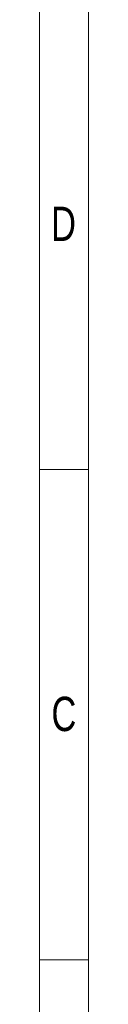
# Model space of a CAD drawing. Header units: millimetres. Extents: x 0 to 2258, y 0 to 438.
# Tile 38 of 39: x 2252.65 to 2257.82, y 117.87 to 221.82. Entities that reach past the tile are written whole.
import ezdxf

# ---------------------------------------------------------------- set-up
doc = ezdxf.new("R2010")
doc.units = ezdxf.units.MM
doc.header["$LTSCALE"] = 0.25
doc.styles.add('SLDTEXTSTYLE3', font='TXT', dxfattribs={"width": 0.75})

# ---------------------------------------------------------------- blocks, each defined once
blk = doc.blocks.new('cajetin')
at = {"color": 7, "linetype": 'Continuous', "lineweight": 18}
for p, q in [((861, 615), (861, 0)), ((853.5, 607.5), (853.5, 7.5)), ((853.5, 232.5), (861, 232.5)), ((853.5, 157.5), (861, 157.5))]:
    blk.add_line(p, q, dxfattribs=at)
at = {"color": 7, "linetype": 'Continuous', "lineweight": 0, "char_height": 5.25, "attachment_point": 2, "style": 'SLDTEXTSTYLE3'}
for s, insert in [('D', (857.18, 272.74)), ('C', (857.23, 197.74))]:
    blk.add_mtext(s, dxfattribs=dict(at, insert=insert))

msp = doc.modelspace()

# ---------------------------------------------------------------- block references
at = {"xscale": 0.689895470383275, "yscale": 0.689895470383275, "zscale": 0.689895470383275}
msp.add_blockref('cajetin', (1663.821, 13.917), dxfattribs=at)

doc.saveas('drawing.dxf')
